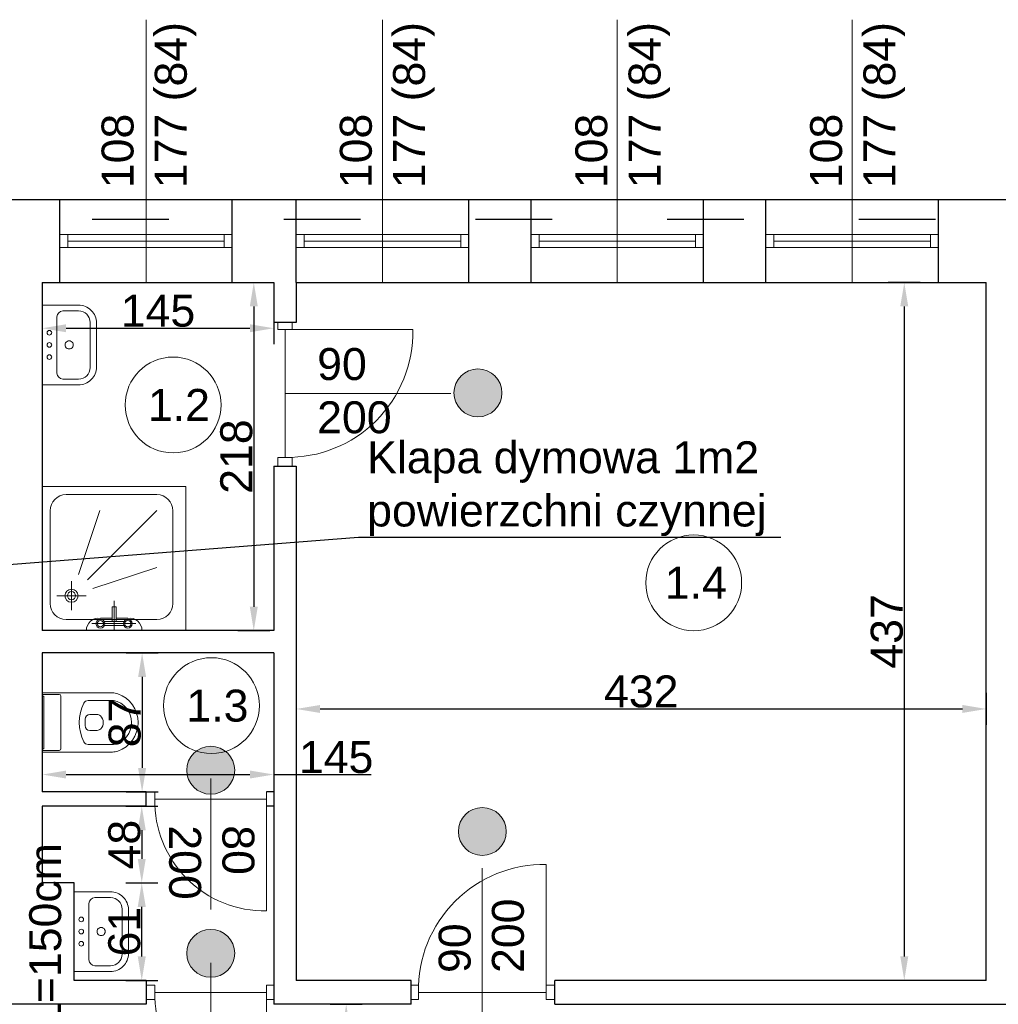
# Model space of a CAD drawing. Header units: millimetres. Extents: x 2341 to 31069, y -7915 to 10644.
# Tile 98 of 105: x 25114 to 25727, y 9340 to 9956. Entities that reach past the tile are written whole.
import ezdxf

# ---------------------------------------------------------------- set-up
doc = ezdxf.new("R2010")
doc.units = ezdxf.units.MM
doc.linetypes.add('ACAD_ISO03W100', pattern=[30, 12, -18])
for name, color, linetype, lineweight in [('B_Wyposażenie', 10, 'Continuous', 9), ('opisy', 5, 'Continuous', 5), ('stolarka', 3, 'Continuous', 9), ('wymiary', 6, 'Continuous', 5), ('ściany nośne', 1, 'Continuous', 25)]:
    doc.layers.add(name, color=color, linetype=linetype, lineweight=lineweight)
doc.styles.get("Standard").update_dxf_attribs({"font": 'ARIAL.TTF'})
doc.dimstyles.new('ISO-25', dxfattribs={"dimtxt": 20, "dimasz": 15, "dimexe": 10, "dimexo": 10, "dimtad": 1, "dimdec": 0, "dimtxsty": 'Standard', "dimcen": 2.5, "dimadec": 0, "dimazin": 0, "dimtfac": 1, "dimtdec": 0, "dimtmove": 0, "dimatfit": 3, "dimfxl": 0, "dimarcsym": 0})

# ---------------------------------------------------------------- blocks, each defined once
blk = doc.blocks.new('*D2043')
at = {"layer": 'Defpoints', "color": 0}
for p in [(25155.31, 9339.78), (25318.85, 9339.78), (25155.31, 9221.83)]:
    blk.add_point(p, dxfattribs=at)
at = {"layer": 'wymiary', "color": 0, "lineweight": -2}
for p, q in [((25308.85, 9339.78), (25328.85, 9339.78)), ((25318.85, 9236.83), (25318.85, 9324.78)), ((25308.85, 9221.83), (25328.85, 9221.83))]:
    blk.add_line(p, q, dxfattribs=at)
at = {"layer": 'wymiary', "color": 0}
for points in [[(25321.35, 9324.78), (25316.35, 9324.78), (25318.85, 9339.78)], [(25316.35, 9236.83), (25321.35, 9236.83), (25318.85, 9221.83)]]:
    blk.add_solid(points, dxfattribs=at)
at = {"layer": 'wymiary', "color": 0, "insert": (25308.01, 9280.81), "char_height": 20, "attachment_point": 5, "rotation": 90}
blk.add_mtext('118', dxfattribs=at)
blk = doc.blocks.new('*D2046')
at = {"layer": 'Defpoints', "color": 0}
for p in [(25128.53, 9791.78), (25273.53, 9791.78), (25273.53, 9763.15)]:
    blk.add_point(p, dxfattribs=at)
at = {"layer": 'wymiary', "color": 0, "lineweight": -2}
for p, q in [((25128.53, 9773.15), (25128.53, 9753.15)), ((25273.53, 9773.15), (25273.53, 9753.15)), ((25143.53, 9763.15), (25258.53, 9763.15))]:
    blk.add_line(p, q, dxfattribs=at)
at = {"layer": 'wymiary', "color": 0}
for points in [[(25143.53, 9765.65), (25143.53, 9760.65), (25128.53, 9763.15)], [(25258.53, 9760.65), (25258.53, 9765.65), (25273.53, 9763.15)]]:
    blk.add_solid(points, dxfattribs=at)
at = {"layer": 'wymiary', "color": 0, "insert": (25201.03, 9773.99), "char_height": 20, "attachment_point": 5}
blk.add_mtext('145', dxfattribs=at)
blk = doc.blocks.new('*D2047')
at = {"layer": 'Defpoints', "color": 0}
for p in [(25128.53, 9791.78), (25128.53, 9573.78), (25260.98, 9573.78)]:
    blk.add_point(p, dxfattribs=at)
at = {"layer": 'wymiary', "color": 0, "lineweight": -2}
for p, q in [((25250.98, 9791.78), (25270.98, 9791.78)), ((25260.98, 9776.78), (25260.98, 9588.78)), ((25250.98, 9573.78), (25270.98, 9573.78))]:
    blk.add_line(p, q, dxfattribs=at)
at = {"layer": 'wymiary', "color": 0}
for points in [[(25263.48, 9776.78), (25258.48, 9776.78), (25260.98, 9791.78)], [(25258.48, 9588.78), (25263.48, 9588.78), (25260.98, 9573.78)]]:
    blk.add_solid(points, dxfattribs=at)
at = {"layer": 'wymiary', "color": 0, "insert": (25250.14, 9682.78), "char_height": 20, "attachment_point": 5, "rotation": 90}
blk.add_mtext('218', dxfattribs=at)
blk = doc.blocks.new('*D2048')
at = {"layer": 'Defpoints', "color": 0}
for p in [(25287.53, 9791.78), (25719.53, 9791.78), (25719.53, 9524.73)]:
    blk.add_point(p, dxfattribs=at)
at = {"layer": 'wymiary', "color": 0, "lineweight": -2}
for p, q in [((25287.53, 9534.73), (25287.53, 9514.73)), ((25719.53, 9534.73), (25719.53, 9514.73)), ((25302.53, 9524.73), (25704.53, 9524.73))]:
    blk.add_line(p, q, dxfattribs=at)
at = {"layer": 'wymiary', "color": 0}
for points in [[(25302.53, 9527.23), (25302.53, 9522.23), (25287.53, 9524.73)], [(25704.53, 9522.23), (25704.53, 9527.23), (25719.53, 9524.73)]]:
    blk.add_solid(points, dxfattribs=at)
at = {"layer": 'wymiary', "color": 0, "insert": (25503.53, 9535.58), "char_height": 20, "attachment_point": 5}
blk.add_mtext('432', dxfattribs=at)
blk = doc.blocks.new('*D2049')
at = {"layer": 'Defpoints', "color": 0}
for p in [(25719.53, 9791.78), (25668.17, 9354.78), (25719.53, 9354.78)]:
    blk.add_point(p, dxfattribs=at)
at = {"layer": 'wymiary', "color": 0, "lineweight": -2}
for p, q in [((25678.17, 9791.78), (25658.17, 9791.78)), ((25668.17, 9776.78), (25668.17, 9369.78)), ((25678.17, 9354.78), (25658.17, 9354.78))]:
    blk.add_line(p, q, dxfattribs=at)
at = {"layer": 'wymiary', "color": 0}
for points in [[(25670.67, 9776.78), (25665.67, 9776.78), (25668.17, 9791.78)], [(25665.67, 9369.78), (25670.67, 9369.78), (25668.17, 9354.78)]]:
    blk.add_solid(points, dxfattribs=at)
at = {"layer": 'wymiary', "color": 0, "insert": (25657.33, 9573.28), "char_height": 20, "attachment_point": 5, "rotation": 90}
blk.add_mtext('437', dxfattribs=at)
blk = doc.blocks.new('*D2057')
at = {"layer": 'Defpoints', "color": 0}
for p in [(25108.53, 9339.78), (26630.53, 9339.78), (25108.53, 9317.96)]:
    blk.add_point(p, dxfattribs=at)
at = {"layer": 'wymiary', "color": 0, "lineweight": -2}
for p, q in [((25108.53, 9327.96), (25108.53, 9307.96)), ((26630.53, 9327.96), (26630.53, 9307.96)), ((26615.53, 9317.96), (25123.53, 9317.96))]:
    blk.add_line(p, q, dxfattribs=at)
at = {"layer": 'wymiary', "color": 0}
for points in [[(25123.53, 9320.46), (25123.53, 9315.46), (25108.53, 9317.96)], [(26615.53, 9315.46), (26615.53, 9320.46), (26630.53, 9317.96)]]:
    blk.add_solid(points, dxfattribs=at)
at = {"layer": 'wymiary', "color": 0, "insert": (25869.53, 9328.79), "char_height": 20, "attachment_point": 5}
blk.add_mtext('1522', dxfattribs=at)
blk = doc.blocks.new('*D2089')
at = {"layer": 'Defpoints', "color": 0}
for p in [(25148.53, 9415.78), (25190.85, 9415.78), (25148.53, 9354.78)]:
    blk.add_point(p, dxfattribs=at)
at = {"layer": 'wymiary', "color": 0, "lineweight": -2}
for p, q in [((25180.85, 9415.78), (25200.85, 9415.78)), ((25190.85, 9369.78), (25190.85, 9400.78)), ((25180.85, 9354.78), (25200.85, 9354.78))]:
    blk.add_line(p, q, dxfattribs=at)
at = {"layer": 'wymiary', "color": 0}
for points in [[(25193.35, 9400.78), (25188.35, 9400.78), (25190.85, 9415.78)], [(25188.35, 9369.78), (25193.35, 9369.78), (25190.85, 9354.78)]]:
    blk.add_solid(points, dxfattribs=at)
at = {"layer": 'wymiary', "color": 0, "insert": (25180.01, 9385.28), "char_height": 20, "attachment_point": 5, "rotation": 90}
blk.add_mtext('61', dxfattribs=at)
blk = doc.blocks.new('*D2090')
at = {"layer": 'Defpoints', "color": 0}
for p in [(25128.53, 9463.78), (25148.53, 9415.78), (25190.85, 9415.78)]:
    blk.add_point(p, dxfattribs=at)
at = {"layer": 'wymiary', "color": 0, "lineweight": -2}
for p, q in [((25180.85, 9463.78), (25200.85, 9463.78)), ((25190.85, 9448.78), (25190.85, 9430.78)), ((25180.85, 9415.78), (25200.85, 9415.78))]:
    blk.add_line(p, q, dxfattribs=at)
at = {"layer": 'wymiary', "color": 0}
for points in [[(25193.35, 9448.78), (25188.35, 9448.78), (25190.85, 9463.78)], [(25188.35, 9430.78), (25193.35, 9430.78), (25190.85, 9415.78)]]:
    blk.add_solid(points, dxfattribs=at)
at = {"layer": 'wymiary', "color": 0, "insert": (25180.01, 9439.78), "char_height": 20, "attachment_point": 5, "rotation": 90}
blk.add_mtext('48', dxfattribs=at)
blk = doc.blocks.new('*D2091')
at = {"layer": 'Defpoints', "color": 0}
for p in [(25128.53, 9559.78), (25128.53, 9472.78), (25191.08, 9472.78)]:
    blk.add_point(p, dxfattribs=at)
at = {"layer": 'wymiary', "color": 0, "lineweight": -2}
for p, q in [((25181.08, 9559.78), (25201.08, 9559.78)), ((25191.08, 9544.78), (25191.08, 9487.78)), ((25181.08, 9472.78), (25201.08, 9472.78))]:
    blk.add_line(p, q, dxfattribs=at)
at = {"layer": 'wymiary', "color": 0}
for points in [[(25193.58, 9544.78), (25188.58, 9544.78), (25191.08, 9559.78)], [(25188.58, 9487.78), (25193.58, 9487.78), (25191.08, 9472.78)]]:
    blk.add_solid(points, dxfattribs=at)
at = {"layer": 'wymiary', "color": 0, "insert": (25180.24, 9516.28), "char_height": 20, "attachment_point": 5, "rotation": 90}
blk.add_mtext('87', dxfattribs=at)
blk = doc.blocks.new('*D2093')
at = {"layer": 'Defpoints', "color": 0}
for p in [(25128.53, 9559.78), (25273.53, 9559.78), (25273.53, 9483.66)]:
    blk.add_point(p, dxfattribs=at)
at = {"layer": 'wymiary', "color": 0, "lineweight": -2}
for p, q in [((25128.53, 9493.66), (25128.53, 9473.66)), ((25273.53, 9493.66), (25273.53, 9473.66)), ((25143.53, 9483.66), (25258.53, 9483.66)), ((25273.53, 9483.66), (25334.38, 9483.66))]:
    blk.add_line(p, q, dxfattribs=at)
at = {"layer": 'wymiary', "color": 0}
for points in [[(25143.53, 9486.16), (25143.53, 9481.16), (25128.53, 9483.66)], [(25258.53, 9481.16), (25258.53, 9486.16), (25273.53, 9483.66)]]:
    blk.add_solid(points, dxfattribs=at)
at = {"layer": 'wymiary', "color": 0, "insert": (25312.53, 9494.5), "char_height": 20, "attachment_point": 5}
blk.add_mtext('145', dxfattribs=at)
blk = doc.blocks.new('*D2207')
at = {"layer": 'Defpoints', "color": 0}
for p in [(24924.51, 9574.48), (24904.02, 9525.79), (27204.53, 9525.79)]:
    blk.add_point(p, dxfattribs=at)
at = {"layer": 'ściany nośne', "color": 0, "lineweight": -2}
for p, q in [((24914.02, 9574.48), (24894.02, 9574.48)), ((24904.02, 9559.48), (24904.02, 9540.79)), ((24914.02, 9525.79), (24894.02, 9525.79))]:
    blk.add_line(p, q, dxfattribs=at)
at = {"layer": 'ściany nośne', "color": 0}
for points in [[(24906.52, 9559.48), (24901.52, 9559.48), (24904.02, 9574.48)], [(24901.52, 9540.79), (24906.52, 9540.79), (24904.02, 9525.79)]]:
    blk.add_solid(points, dxfattribs=at)
at = {"layer": 'ściany nośne', "color": 0, "insert": (24893.18, 9550.13), "char_height": 20, "attachment_point": 5, "rotation": 90}
blk.add_mtext('50', dxfattribs=at)

msp = doc.modelspace()

# ---------------------------------------------------------------- hatches: boundary and pattern name
at = {"layer": 'stolarka', "transparency": 33554687}
h = msp.add_hatch(color=251, dxfattribs=at)
h.dxf.hatch_style = 1
h.paths.add_polyline_path([(25416.31, 9722.65, 1), (25386.31, 9722.65, 1)])
h = msp.add_hatch(color=251, dxfattribs=at)
h.dxf.hatch_style = 1
h.paths.add_polyline_path([(25249.03, 9486.38, 1), (25219.03, 9486.38, 1)])
h = msp.add_hatch(color=251, dxfattribs=at)
h.dxf.hatch_style = 1
h.paths.add_polyline_path([(25419.03, 9447.99, 1), (25389.03, 9447.99, 1)])
h = msp.add_hatch(color=251, dxfattribs=at)
h.dxf.hatch_style = 1
h.paths.add_polyline_path([(25249.03, 9371.72, 1), (25219.03, 9371.72, 1)])

# ---------------------------------------------------------------- linework, layer by layer
msp.add_lwpolyline([(25590.97, 9632.12), (25326.43, 9632.12), (25032.74, 9609.13)])
at = {"layer": 'B_Wyposażenie', "color": 251}
for p, q in [((25128.53, 9727.66), (25128.53, 9777.62)), ((25151.27, 9777.62), (25128.53, 9777.62)), ((25141.55, 9773.97), (25151.31, 9773.97)), ((25137.8, 9770.22), (25137.8, 9735.06)), ((25158.51, 9750.14), (25158.51, 9766.77)), ((25158.51, 9759.25), (25158.51, 9760.67)), ((25162.52, 9750.14), (25162.52, 9766.37)), ((25162.52, 9759.25), (25162.52, 9761.48)), ((25158.51, 9750.14), (25158.51, 9738.51)), ((25162.52, 9750.14), (25162.52, 9738.91)), ((25158.51, 9741.03), (25158.51, 9739.61)), ((25162.52, 9741.03), (25162.52, 9738.8)), ((25141.55, 9731.31), (25151.31, 9731.31)), ((25151.27, 9727.66), (25128.53, 9727.66)), ((25128.53, 9664.07), (25218.53, 9664.07)), ((25218.53, 9664.07), (25218.53, 9573.78)), ((25143.53, 9659.07), (25200.32, 9659.07)), ((25133.53, 9590.71), (25133.53, 9648.78)), ((25164.62, 9649.07), (25151.34, 9609.04)), ((25200.32, 9649.07), (25156.88, 9605.63)), ((25210.32, 9648.78), (25210.32, 9590.71)), ((25200.32, 9613.36), (25160.3, 9600.09)), ((25146.9, 9604.76), (25146.9, 9586.54)), ((25156.01, 9595.65), (25137.79, 9595.65)), ((25172.28, 9579.36), (25172.28, 9588.75)), ((25174.78, 9588.75), (25172.28, 9588.75)), ((25173.53, 9573.78), (25173.53, 9592.5)), ((25174.78, 9579.41), (25174.78, 9588.75)), ((25200.32, 9580.71), (25143.53, 9580.71)), ((25187.1, 9578.15), (25159.54, 9578.15)), ((25172.28, 9581.49), (25164.97, 9581.49)), ((25179.66, 9579.4), (25167.43, 9579.4)), ((25179.66, 9576.9), (25167.43, 9576.9)), ((25182.19, 9581.49), (25174.78, 9581.49)), ((25172.49, 9534.79), (25128.53, 9534.79)), ((25139.22, 9533.79), (25128.53, 9533.79)), ((25129.53, 9532.79), (25128.53, 9532.79)), ((25129.53, 9532.79), (25129.53, 9499.77)), ((25140.22, 9532.79), (25140.22, 9499.77)), ((25173.11, 9530.09), (25157.21, 9530.03)), ((25162.82, 9521.29), (25158.41, 9521.29)), ((25155.41, 9518.29), (25155.34, 9514.29)), ((25162.89, 9511.29), (25158.34, 9511.29)), ((25157.21, 9502.51), (25173.11, 9502.45)), ((25129.53, 9499.77), (25128.53, 9499.77)), ((25139.22, 9498.77), (25128.53, 9498.77)), ((25128.53, 9497.77), (25172.49, 9497.77)), ((25171.27, 9410.26), (25148.53, 9410.26)), ((25161.55, 9406.61), (25171.31, 9406.61)), ((25157.8, 9402.86), (25157.8, 9367.7)), ((25178.51, 9382.78), (25178.51, 9399.41)), ((25182.52, 9382.78), (25182.52, 9399.01)), ((25178.51, 9391.9), (25178.51, 9393.31)), ((25182.52, 9391.9), (25182.52, 9394.12)), ((25178.51, 9382.78), (25178.51, 9371.15)), ((25182.52, 9382.78), (25182.52, 9371.55)), ((25178.51, 9373.67), (25178.51, 9372.25)), ((25182.52, 9373.67), (25182.52, 9371.44)), ((25171.27, 9360.31), (25148.53, 9360.31)), ((25161.55, 9363.95), (25171.31, 9363.95))]:
    msp.add_line(p, q, dxfattribs=at)
for centre, radius in [((25133.01, 9760.33), 1.46), ((25133.01, 9745.09), 1.46), ((25146.9, 9595.65), 4.11), ((25146.9, 9595.65), 2.57), ((25164.97, 9578.15), 2.76), ((25164.97, 9578.15), 1.99), ((25182.12, 9578.15), 2.76), ((25182.12, 9578.15), 1.99), ((25153.01, 9392.97), 1.46), ((25153.01, 9377.73), 1.46)]:
    msp.add_circle(centre, radius, dxfattribs=at)
for centre, radius, start, end in [((25141.55, 9770.22), 3.75, 90.01128, 179.98872), ((25151.27, 9766.37), 11.25, 359.99721, 90.00279), ((25151.31, 9766.77), 7.2, 0.0036, 89.9964), ((25145.41, 9752.71), 2.56, 359.99632, 180.00368), ((25133.01, 9752.71), 1.46, 0, 180), ((25133.01, 9752.71), 1.46, 180, 0), ((25145.41, 9752.71), 2.56, 179.99632, 0.00368), ((25151.27, 9738.91), 11.25, 269.99721, 0.00279), ((25151.31, 9738.51), 7.2, 270.0036, 359.9964), ((25141.55, 9735.06), 3.75, 180.01128, 269.98872), ((25143.77, 9648.82), 10.25, 91.37082, 180.22922), ((25200.07, 9648.82), 10.25, 359.77078, 88.62918), ((25143.53, 9590.71), 10, 180, 270), ((25200.32, 9590.71), 10, 270, 0), ((25163.73, 9574.09), 7.5, 80.45814, 182.36044), ((25183.43, 9574.09), 7.5, 357.63956, 99.54186), ((25139.22, 9532.79), 1, 0, 90), ((25172.49, 9524.79), 10, 70.73048, 90), ((25169.52, 9516.28), 19.02, 289.26952, 70.73048), ((25179.24, 9516.27), 27.5, 153.93958, 206.06042), ((25157.23, 9527.03), 3, 90.39023, 153.93958), ((25170.45, 9516.27), 14.08, 280.9111, 79.0889), ((25158.41, 9518.29), 3, 90, 180), ((25162.82, 9518.29), 3, 44.31918, 90), ((25161.27, 9516.27), 5.53, 314.47774, 48.16021), ((25158.34, 9514.29), 3, 180, 270), ((25162.89, 9514.29), 3, 270, 318.95226), ((25157.23, 9505.51), 3, 206.06042, 269.60977), ((25139.22, 9499.77), 1, 270, 0), ((25172.49, 9507.77), 10, 270, 289.26952), ((25171.27, 9399.01), 11.25, 359.99721, 90.00279), ((25161.55, 9402.86), 3.75, 90.01128, 179.98872), ((25171.31, 9399.41), 7.2, 0.0036, 89.9964), ((25153.01, 9385.35), 1.46, 0, 180), ((25153.01, 9385.35), 1.46, 180, 0), ((25165.41, 9385.35), 2.56, 359.99632, 180.00368), ((25165.41, 9385.35), 2.56, 179.99632, 0.00368), ((25161.55, 9367.7), 3.75, 180.01128, 269.98872), ((25171.27, 9371.55), 11.25, 269.99721, 0.00279), ((25171.31, 9371.15), 7.2, 270.0036, 359.9964)]:
    msp.add_arc(centre, radius, start, end, dxfattribs=at)
at = {"layer": 'opisy', "color": 251}
for p, q in [((25193.53, 9791.78), (25193.53, 9956.37)), ((25341.53, 9791.78), (25341.53, 9956.37)), ((25488.53, 9791.78), (25488.53, 9956.37)), ((25635.53, 9791.78), (25635.53, 9956.37)), ((25384.24, 9722.28), (25280.53, 9722.28)), ((25234.03, 9481.19), (25234.03, 9399.14)), ((25404.03, 9321.28), (25404.03, 9424.99)), ((25234.03, 9365.67), (25234.03, 9280.15))]:
    msp.add_line(p, q, dxfattribs=at)
for centre in [(25210.49, 9715.1), (25536.38, 9603.73), (25234.48, 9526.81)]:
    msp.add_circle(centre, 30, dxfattribs=at)
at = {"layer": 'stolarka', "color": 251}
for p, q in [((25139.53, 9821.78), (25144.53, 9821.78)), ((25144.53, 9821.78), (25144.53, 9813.78)), ((25144.53, 9821.78), (25242.53, 9821.78)), ((25144.53, 9817.78), (25242.53, 9817.78)), ((25247.53, 9821.78), (25242.53, 9821.78)), ((25242.53, 9821.78), (25242.53, 9813.78)), ((25287.53, 9821.78), (25292.53, 9821.78)), ((25292.53, 9821.78), (25292.53, 9813.78)), ((25292.53, 9821.78), (25390.53, 9821.78)), ((25292.53, 9817.78), (25390.53, 9817.78)), ((25395.53, 9821.78), (25390.53, 9821.78)), ((25390.53, 9821.78), (25390.53, 9813.78)), ((25434.53, 9821.78), (25439.53, 9821.78)), ((25439.53, 9821.78), (25439.53, 9813.78)), ((25439.53, 9821.78), (25537.53, 9821.78)), ((25439.53, 9817.78), (25537.53, 9817.78)), ((25542.53, 9821.78), (25537.53, 9821.78)), ((25537.53, 9821.78), (25537.53, 9813.78)), ((25581.53, 9821.78), (25586.53, 9821.78)), ((25586.53, 9821.78), (25586.53, 9813.78)), ((25586.53, 9821.78), (25684.53, 9821.78)), ((25586.53, 9817.78), (25684.53, 9817.78)), ((25689.53, 9821.78), (25684.53, 9821.78)), ((25684.53, 9821.78), (25684.53, 9813.78)), ((25144.53, 9813.78), (25139.53, 9813.78)), ((25144.53, 9813.78), (25242.53, 9813.78)), ((25242.53, 9813.78), (25247.53, 9813.78)), ((25292.53, 9813.78), (25287.53, 9813.78)), ((25292.53, 9813.78), (25390.53, 9813.78)), ((25390.53, 9813.78), (25395.53, 9813.78)), ((25439.53, 9813.78), (25434.53, 9813.78)), ((25439.53, 9813.78), (25537.53, 9813.78)), ((25537.53, 9813.78), (25542.53, 9813.78)), ((25586.53, 9813.78), (25581.53, 9813.78)), ((25586.53, 9813.78), (25684.53, 9813.78)), ((25684.53, 9813.78), (25689.53, 9813.78)), ((25276.03, 9762.28), (25276.03, 9766.78)), ((25285.03, 9762.28), (25285.03, 9766.78)), ((25285.03, 9762.28), (25276.03, 9762.28)), ((25280.53, 9682.28), (25280.53, 9762.28)), ((25280.53, 9762.28), (25360.53, 9762.28)), ((25276.03, 9682.28), (25276.03, 9676.78)), ((25285.03, 9682.28), (25276.03, 9682.28)), ((25285.03, 9682.28), (25285.03, 9676.78)), ((25199.03, 9472.78), (25193.53, 9472.78)), ((25199.03, 9463.78), (25199.03, 9472.78)), ((25269.03, 9472.78), (25273.53, 9472.78)), ((25269.03, 9463.78), (25269.03, 9472.78)), ((25199.03, 9468.28), (25269.03, 9468.28)), ((25269.03, 9468.28), (25269.03, 9398.28)), ((25199.03, 9463.78), (25193.53, 9463.78)), ((25269.03, 9463.78), (25273.53, 9463.78)), ((25444.03, 9347.28), (25444.03, 9427.28)), ((25199.03, 9351.78), (25193.53, 9351.78)), ((25199.03, 9342.78), (25199.03, 9351.78)), ((25269.03, 9351.78), (25273.53, 9351.78)), ((25269.03, 9342.78), (25269.03, 9351.78)), ((25364.03, 9351.78), (25359.53, 9351.78)), ((25364.03, 9351.78), (25364.03, 9342.78)), ((25444.03, 9351.78), (25444.03, 9342.78)), ((25444.03, 9351.78), (25449.53, 9351.78)), ((25199.03, 9342.78), (25193.53, 9342.78)), ((25199.03, 9347.28), (25269.03, 9347.28)), ((25269.03, 9347.28), (25269.03, 9277.28)), ((25269.03, 9342.78), (25273.53, 9342.78)), ((25364.03, 9342.78), (25359.53, 9342.78)), ((25444.03, 9347.28), (25364.03, 9347.28)), ((25444.03, 9342.78), (25449.53, 9342.78))]:
    msp.add_line(p, q, dxfattribs=at)
for points in [[(25360.53, 9762.28, -0.425735), (25280.53, 9682.28)], [(25269.03, 9398.28, -0.42548), (25199.03, 9468.28)], [(25444.03, 9427.28, 0.425735), (25364.03, 9347.28)], [(25269.03, 9277.28, -0.42548), (25199.03, 9347.28)]]:
    msp.add_lwpolyline(points, format="xyb", dxfattribs=at)
for centre in [(25401.31, 9722.65), (25234.03, 9486.38), (25404.03, 9447.99), (25234.03, 9371.72)]:
    msp.add_circle(centre, 15, dxfattribs=at)
at = {"layer": 'ściany nośne', "color": 251}
for p, q in [((24788.53, 9843.78), (25685.53, 9843.78)), ((25139.53, 9791.78), (25139.53, 9843.78)), ((25247.53, 9791.78), (25247.53, 9843.78)), ((25287.53, 9791.78), (25287.53, 9843.78)), ((25395.53, 9791.78), (25395.53, 9843.78)), ((25434.53, 9791.78), (25434.53, 9843.78)), ((25542.53, 9791.78), (25542.53, 9843.78)), ((25581.53, 9791.78), (25581.53, 9843.78)), ((25685.53, 9843.78), (25985.53, 9843.78)), ((25689.53, 9791.78), (25689.53, 9843.78)), ((25128.53, 9791.78), (25273.53, 9791.78)), ((25128.53, 9791.78), (25128.53, 9573.78)), ((25130.53, 9791.78), (25273.53, 9791.78)), ((25273.53, 9791.78), (25273.53, 9766.78)), ((25287.53, 9791.78), (25685.53, 9791.78)), ((25287.53, 9791.78), (25287.53, 9766.78)), ((25685.53, 9791.78), (25719.53, 9791.78)), ((25719.53, 9354.78), (25719.53, 9791.78)), ((25287.53, 9766.78), (25273.53, 9766.78)), ((25273.53, 9676.78), (25273.53, 9573.78)), ((25273.53, 9676.78), (25287.53, 9676.78)), ((25287.53, 9676.78), (25287.53, 9559.78)), ((25273.53, 9573.78), (25128.53, 9573.78)), ((25273.53, 9559.78), (25128.53, 9559.78)), ((25128.53, 9559.78), (25128.53, 9472.78)), ((25273.53, 9559.78), (25273.53, 9472.78)), ((25287.53, 9559.78), (25287.53, 9354.78)), ((25193.53, 9472.78), (25128.53, 9472.78)), ((25193.53, 9463.78), (25193.53, 9472.78)), ((25273.53, 9472.78), (25269.03, 9472.78)), ((25273.53, 9472.78), (25273.53, 9463.78)), ((25193.53, 9463.78), (25128.53, 9463.78)), ((25128.53, 9463.78), (25128.53, 9415.78)), ((25273.53, 9463.78), (25269.03, 9463.78)), ((25273.53, 9463.78), (25273.53, 9354.78)), ((25148.53, 9415.78), (25128.53, 9415.78)), ((25148.53, 9354.78), (25148.53, 9415.78)), ((25193.53, 9354.78), (25148.53, 9354.78)), ((25193.53, 9354.78), (25193.53, 9339.78)), ((25273.53, 9354.78), (25273.53, 9339.78)), ((25359.53, 9354.78), (25287.53, 9354.78)), ((25359.53, 9339.78), (25359.53, 9354.78)), ((25719.53, 9354.78), (25449.53, 9354.78)), ((25449.53, 9339.78), (25449.53, 9354.78)), ((25193.53, 9339.78), (25108.53, 9339.78)), ((25359.53, 9339.78), (25273.53, 9339.78)), ((25449.53, 9339.78), (25734.53, 9339.78))]:
    msp.add_line(p, q, dxfattribs=at)
at = {"layer": 'ściany nośne', "color": 251, "linetype": 'ACAD_ISO03W100', "ltscale": 4}
msp.add_line((24799.81, 9831.5), (26321.55, 9831.5), dxfattribs=at)

# ---------------------------------------------------------------- texts
at = {"layer": 'opisy', "color": 251, "char_height": 20, "attachment_point": 1}
for s, insert, width, rotation in [('108\\P177 (84)', (25165.69, 9850.86), 104.9128, 90), ('108\\P177 (84)', (25314.85, 9850.86), 104.9128, 90), ('108\\P177 (84)', (25462.25, 9850.86), 104.9128, 90), ('108\\P177 (84)', (25609.25, 9850.86), 104.9128, 90), ('x2 Nadproże L19 L=150cm', (25120.39, 9104.44), 504.7886, 90), ('80\\P200', (25261.34, 9451.9), 6.6981, 270), ('90\\P200', (25376.71, 9359.39), 6.6981, 90)]:
    msp.add_mtext(s, dxfattribs=dict(at, insert=insert, width=width, rotation=rotation))
for s, insert, width in [('90\\P200', (25300.65, 9750.73), 6.6981), ('1.2', (25194.71, 9725.13), 104.9128), ('1.4', (25518.26, 9613.76), 104.9128), ('1.3', (25218.82, 9536.84), 104.9128)]:
    msp.add_mtext(s, dxfattribs=dict(at, insert=insert, width=width))
at = {"layer": 'opisy', "color": 1, "lineweight": 9, "insert": (25331.95, 9692.35), "char_height": 20, "width": 272.7387, "attachment_point": 1}
msp.add_mtext('Klapa dymowa 1m2 powierzchni czynnej', dxfattribs=at)

# ---------------------------------------------------------------- dimensions: what is measured, and where the dimension line sits
at = {"layer": 'wymiary', "color": 251}
for base, p1, p2, picture, middle in [((25273.53, 9763.15), (25128.53, 9791.78), (25273.53, 9791.78), '*D2046', (25201.03, 9773.99)), ((25719.53, 9524.73), (25287.53, 9791.78), (25719.53, 9791.78), '*D2048', (25503.53, 9535.58)), ((25108.53, 9317.96), (26630.53, 9339.78), (25108.53, 9339.78), '*D2057', (25869.53, 9328.79))]:
    dim = msp.add_linear_dim(base=base, p1=p1, p2=p2, dimstyle='ISO-25', dxfattribs=at)
    dim.commit()
    dim.dimension.update_dxf_attribs({"geometry": picture, "text_midpoint": middle})
for base, p1, p2, picture, middle in [((25260.98, 9573.78), (25128.53, 9791.78), (25128.53, 9573.78), '*D2047', (25250.14, 9682.78)), ((25668.17, 9354.78), (25719.53, 9791.78), (25719.53, 9354.78), '*D2049', (25657.33, 9573.28)), ((25191.08, 9472.78), (25128.53, 9559.78), (25128.53, 9472.78), '*D2091', (25180.24, 9516.28)), ((25190.85, 9415.78), (25128.53, 9463.78), (25148.53, 9415.78), '*D2090', (25180.01, 9439.78)), ((25190.85, 9415.78), (25148.53, 9354.78), (25148.53, 9415.78), '*D2089', (25180.01, 9385.28))]:
    dim = msp.add_linear_dim(base=base, p1=p1, p2=p2, angle=90, dimstyle='ISO-25', dxfattribs=at)
    dim.commit()
    dim.dimension.update_dxf_attribs({"geometry": picture, "text_midpoint": middle})
dim = msp.add_linear_dim(base=(25273.53, 9483.66), p1=(25128.53, 9559.78), p2=(25273.53, 9559.78), dimstyle='ISO-25', override={"dimtmove": 1}, dxfattribs=at)
dim.commit()
dim.dimension.update_dxf_attribs({"geometry": '*D2093', "text_midpoint": (25312.53, 9482.71), "dimtype": 160})
dim = msp.add_linear_dim(base=(25318.85, 9339.78), p1=(25155.31, 9221.83), p2=(25155.31, 9339.78), angle=90, dimstyle='ISO-25', override={"dimtxsty": 'Standard'}, dxfattribs=at)
dim.commit()
dim.dimension.update_dxf_attribs({"geometry": '*D2043', "text_midpoint": (25308.01, 9280.81)})
at = {"layer": 'ściany nośne'}
dim = msp.add_linear_dim(base=(24904.02, 9525.79), p1=(24924.51, 9574.48), p2=(27204.53, 9525.79), angle=90, text='50', dimstyle='ISO-25', override={"dimtxsty": 'Standard', "dimtmove": 1}, dxfattribs=at)
dim.commit()
dim.dimension.update_dxf_attribs({"geometry": '*D2207', "text_midpoint": (24893.18, 9550.13)})

doc.saveas('drawing.dxf')
